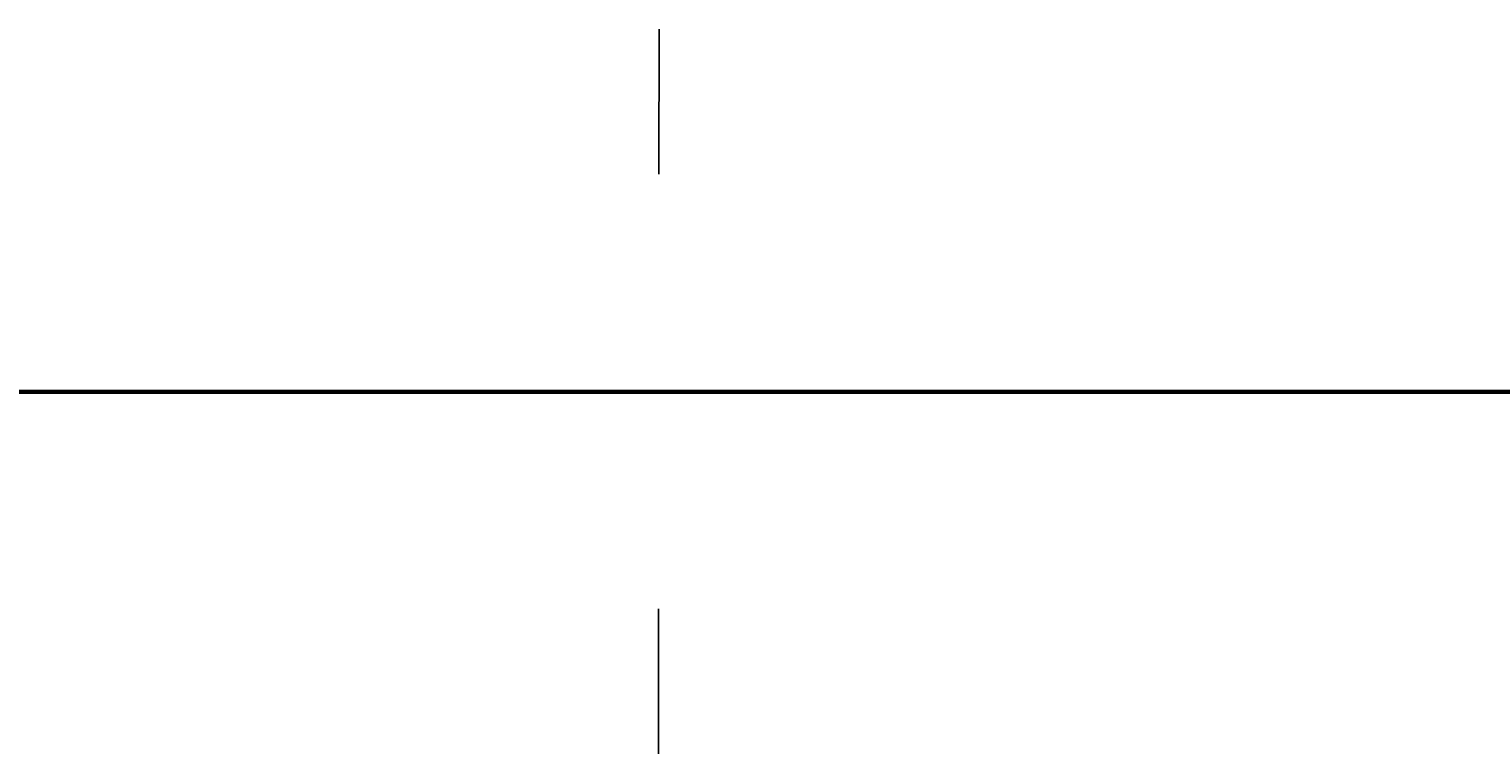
# Model space of a CAD drawing. Header units: millimetres. Extents: x -12354389001 to 271431, y -126469 to 48347.
# Tile 62 of 79: x -12327565168 to -12327230188, y -126115 to 41039. Entities that reach past the tile are written whole.
import ezdxf
from ezdxf.enums import TextEntityAlignment as Align

# ---------------------------------------------------------------- set-up
doc = ezdxf.new("R2010")
doc.units = ezdxf.units.MM
for name, pattern in [('1', [0]), ('4', [5, 3, -2]), ('BGS', [10, 0, 10])]:
    doc.linetypes.add(name, pattern=pattern)
doc.layers.get('0').update_dxf_attribs({"lineweight": 9})
doc.layers.add('00 opisy', color=7, linetype='Continuous', lineweight=25)
doc.layers.add('EBUPP', color=7, linetype='1', lineweight=30)
for name, color, linetype in [('EBUOA', 7, 'Continuous'), ('EBUPO', 5, '4'), ('EDZPD', 3, '1'), ('EDZTD', 3, 'Continuous'), ('SDROK', 7, 'Continuous'), ('SDRPK', 7, '1'), ('SZOPO', 7, 'BGS'), ('SZZPZ', 102, 'Continuous'), ('UCCOA', 6, 'Continuous'), ('UCCOO', 6, 'Continuous'), ('UCCPA', 6, '1'), ('UCCPOR', 6, '1'), ('UCCTO', 6, 'Continuous'), ('UEEOA', 1, 'Continuous'), ('UEEOO', 1, 'Continuous'), ('UEEPA', 1, '1'), ('UEEPON', 1, '1'), ('UEETO', 1, 'Continuous'), ('UGGOO', 2, 'Continuous'), ('UGGPOR', 2, '1'), ('UKKOA', 7, 'Continuous'), ('UKKOO', 1, 'Continuous'), ('UKKPA', 1, '1'), ('UKKPB', 1, '1'), ('UKKTO', 1, 'Continuous'), ('UTTOO', 2, 'Continuous'), ('UTTPO', 1, '1'), ('UTTTO', 2, 'Continuous'), ('UWWOO', 5, 'Continuous'), ('UWWPO', 5, '4'), ('UWWTO', 5, 'Continuous'), ('WUKOS', 7, 'Continuous'), ('WUKPS', 7, '1'), ('ZAKRES', 2, '1')]:
    doc.layers.add(name, color=color, linetype=linetype)
doc.styles.get("Standard").update_dxf_attribs({"font": 'arial.ttf'})

# ---------------------------------------------------------------- blocks, each defined once
blk = doc.blocks.new('BUJ')
blk.add_circle((0, 0), 0.35)
blk = doc.blocks.new('DLI')
blk.add_circle((0, 0), 0.09)
for centre, start, end in [((0, 0.750093), 30.14144, 149.85856), ((-0.713298, 0.231779), 102.145781, 221.858708), ((0.713298, 0.231779), 318.141292, 77.854219), ((-0.440797, -0.606751), 174.149498, 293.852913), ((0.440797, -0.606751), 246.147087, 5.850502)]:
    blk.add_arc(centre, 0.75, start, end)
blk = doc.blocks.new('TRA')
for p, q in [((-5.5, 2.7539), (-5.5, 1.7539)), ((-4.5, 2.7539), (-4.5, 1.7539)), ((4.5, 2.7539), (4.5, 1.7539)), ((5.5, 2.7539), (5.5, 1.7539)), ((-0.5, -2.2461), (-0.5, -3.2461)), ((0.5, -2.2461), (0.5, -3.2461))]:
    blk.add_line(p, q)
blk = doc.blocks.new('WLZ')
blk.add_circle((0, 0), 0.4)
blk = doc.blocks.new('WLD')
for p, q in [((0.75, 0.5), (-0.75, 0.5)), ((-0.75, 0.5), (-0.75, -0.5)), ((0.75, -0.5), (0.75, 0.5)), ((-0.75, -0.5), (0.75, -0.5))]:
    blk.add_line(p, q)
blk = doc.blocks.new('WLM')
for p, q in [((0.35, 0.35), (-0.35, 0.35)), ((-0.35, 0.35), (-0.35, -0.35)), ((0.35, -0.35), (0.35, 0.35)), ((-0.35, -0.35), (0.35, -0.35))]:
    blk.add_line(p, q)
blk = doc.blocks.new('SLS')
blk.add_circle((0, 0), 0.35)
blk = doc.blocks.new('LAT')
for p, q in [((0, 1.2), (0, 2)), ((-2, 0), (-1.2, 0)), ((1.2, 0), (2, 0)), ((0, -1.2), (0, -2))]:
    blk.add_line(p, q)
blk = doc.blocks.new('KRA')
for p, q in [((-0.75, -0.3571), (-0.75, 0.3571)), ((-0.75, 0.3571), (0.75, 0.3571)), ((-0.25, -0.3571), (-0.25, 0.3571)), ((0.25, -0.3571), (0.25, 0.3571)), ((0.75, 0.3571), (0.75, -0.3571)), ((0.75, -0.3571), (-0.75, -0.3571))]:
    blk.add_line(p, q)
blk = doc.blocks.new('WSP')
blk.add_circle((0, 0), 0.09)
blk = doc.blocks.new('Wrocławska 82')
at = {"layer": 'EBUPO', "linetype": '1'}
for p, q in [((-294993.67, 33890.85), (-294991.72, 33890.44)), ((-294994.67, 33884.56), (-294992.71, 33884.21))]:
    blk.add_line(p, q, dxfattribs=at)
at = {"layer": 'EBUPP', "linetype": '1'}
for p, q in [((-294998.24, 34118.26), (-294997.89, 34119.71)), ((-294997.89, 34119.71), (-294968.16, 34112.41)), ((-295003.82, 34119.63), (-294998.24, 34118.26)), ((-294990.59, 34107.48), (-295005.9, 34111.24)), ((-295007.63, 33869.96), (-294990.7, 33865.86)), ((-294997.12, 33856.75), (-295015.66, 33861.24)), ((-295001.54, 33838.5), (-294997.12, 33856.75)), ((-294999.54, 33825.22), (-295006.5, 33826.9)), ((-294999.59, 33825.02), (-294999.54, 33825.22)), ((-294996.32, 33824.22), (-294999.59, 33825.02)), ((-294996.27, 33824.43), (-294996.32, 33824.22)), ((-294989.47, 33822.78), (-294996.27, 33824.43)), ((-294995.98, 33717.09), (-294995.49, 33718.86)), ((-294995.49, 33718.86), (-294992.58, 33718.05)), ((-294987.05, 33714.63), (-295001.68, 33718.66)), ((-295000.81, 33703.33), (-294999.89, 33706.67)), ((-294999.89, 33706.67), (-294994.42, 33705.17)), ((-294994.42, 33705.17), (-294995.31, 33701.95)), ((-295005.55, 33704.64), (-295000.81, 33703.33)), ((-294995.31, 33701.95), (-294990.93, 33700.74))]:
    blk.add_line(p, q, dxfattribs=at)
blk.add_arc((-294997.1209, 33856.7495), 2.58, 166.54038, 256.57178, dxfattribs=at)
at = {"layer": 'EDZPD', "linetype": '1'}
for p, q in [((-295022.5, 34151.52), (-294988.97, 34141.91)), ((-294993.25, 33742.6), (-294987.94, 33749.22)), ((-294993.25, 33742.6), (-295015.45, 33733.75)), ((-294993.25, 33742.6), (-294999.74, 33731.05)), ((-295002.75, 33725.69), (-294999.74, 33731.05)), ((-294984.03, 33728.11), (-294999.74, 33731.05)), ((-294993.64, 33686.42), (-294984.03, 33728.11)), ((-294993.64, 33686.42), (-295005.12, 33690.17)), ((-294993.64, 33686.42), (-294994.53, 33684.73)), ((-294994.53, 33684.73), (-294995.32, 33683.17)), ((-294994.53, 33684.73), (-294994.07, 33684.55)), ((-294995.32, 33683.17), (-295002.62, 33684.61)), ((-294982.83, 33677.57), (-294995.32, 33683.17)), ((-295004, 33679.07), (-294997.78, 33679.15)), ((-294997.78, 33679.15), (-294993.91, 33677.95)), ((-294998.23, 33661.09), (-294993.91, 33677.95))]:
    blk.add_line(p, q, dxfattribs=at)
at = {"layer": 'SDRPK', "linetype": '1'}
for p, q in [((-295008.74, 34171.58), (-294995.42, 34167.69)), ((-294994.34, 34167.87), (-294989.2, 34171.15)), ((-295011.47, 34169.81), (-294999.54, 34166.21)), ((-294995.42, 34167.69), (-294994.34, 34167.87)), ((-294993.91, 34165.19), (-294992.13, 34166.44)), ((-294999.54, 34166.21), (-294995.18, 34165.13)), ((-294995.18, 34165.13), (-294993.91, 34165.19)), ((-294987.57, 34159.19), (-295003.88, 34164.16)), ((-295004.54, 34153.53), (-294990.84, 34149.59)), ((-294994.56, 34147.34), (-294983.26, 34144.12)), ((-294987.22, 34083.2), (-295009.49, 34088.55)), ((-295020.09, 33998.61), (-294998.3, 33993.18)), ((-294998.3, 33993.18), (-294919.48, 33973.86)), ((-294914.93, 33943.43), (-295031.34, 33971.7)), ((-294931.78, 33940.05), (-295016.3, 33960.57)), ((-295004.82, 33901.12), (-294946.88, 33887.19)), ((-295012.32, 33898.07), (-294945.64, 33882.04)), ((-294986.99, 33876.26), (-295058.18, 33893.68)), ((-295039.22, 33885.37), (-294998.98, 33875.89)), ((-294998.98, 33875.89), (-294994.2, 33872.09)), ((-294994.2, 33872.09), (-294979.68, 33868.52)), ((-294998.46, 33854.54), (-295002.16, 33839.29)), ((-295003.36, 33824.78), (-295000.61, 33824.08)), ((-294995.86, 33822.93), (-294987.14, 33820.7)), ((-294995.15, 33807.99), (-294985.39, 33821.23)), ((-294988.21, 33814.8), (-294995.88, 33802.88)), ((-294995.88, 33802.88), (-294995.42, 33801)), ((-294995.42, 33801), (-294995.01, 33794.31)), ((-294995.91, 33800.71), (-294995.39, 33800.42)), ((-294995.01, 33794.31), (-295014.93, 33751.74)), ((-295000.79, 33781.94), (-295005.76, 33784.63)), ((-295005.03, 33762.28), (-294995.27, 33783.11)), ((-294993.7, 33750.03), (-294982.92, 33768.5)), ((-294996.17, 33745.83), (-294993.72, 33750)), ((-294993.72, 33750), (-294993.7, 33750.03)), ((-294991.53, 33738.73), (-294995.76, 33733.67)), ((-294995.76, 33733.67), (-295000.14, 33729.04)), ((-295002.67, 33718.97), (-294999.58, 33724.44)), ((-294997.57, 33722.87), (-294990.71, 33721.83)), ((-294999.11, 33721.16), (-295001.68, 33718.66)), ((-294996.1, 33720.56), (-294999.11, 33721.16)), ((-294995.49, 33718.86), (-294996.1, 33720.56)), ((-295015.74, 33691.52), (-294997.77, 33687.93)), ((-294997.77, 33687.93), (-294986.98, 33684.01)), ((-294993.42, 33684.25), (-295000.25, 33686.16)), ((-294987.53, 33682.06), (-294993.42, 33684.25)), ((-294999.33, 33683.45), (-294994.72, 33682.3)), ((-294994.72, 33682.3), (-294988.6, 33679.56)), ((-294998.23, 33680.92), (-294990.78, 33679.2)), ((-295000.29, 33679.21), (-294994.92, 33679.96)), ((-294994.92, 33679.96), (-294990.34, 33676.44)), ((-295010.33, 33671.83), (-295000.29, 33679.21))]:
    blk.add_line(p, q, dxfattribs=at)
at = {"layer": 'SDRPK', "linetype": '4'}
for p, q in [((-295000.92, 34126.91), (-295016.84, 34130.81)), ((-295002.51, 34120.12), (-295000.92, 34126.91)), ((-294998.68, 34121.15), (-294999.1, 34119.31)), ((-294980.24, 34116.57), (-294998.68, 34121.15)), ((-294999.1, 34119.31), (-295002.51, 34120.12)), ((-295005.1, 34110.14), (-294991.97, 34106.98)), ((-294991.02, 34107.54), (-294993.47, 34104.8)), ((-294993.47, 34104.8), (-294998.09, 34085.85)), ((-294992.88, 34104.79), (-294993.4, 34102.65)), ((-294993.4, 34102.65), (-294991.87, 34102.27)), ((-294994.71, 34098.49), (-294992.91, 34098.02)), ((-294992.91, 34098.02), (-294994.24, 34093.09)), ((-294982.46, 34094.33), (-294993.17, 34097.02)), ((-295006.33, 34095.19), (-294996.67, 34092.83)), ((-294997.02, 34091.41), (-295006.84, 34093.93)), ((-294994.24, 34093.09), (-294993.82, 34092.08)), ((-294993.82, 34092.08), (-294980.48, 34088.66)), ((-294995.01, 34089.98), (-294994.13, 34090.55)), ((-294994.13, 34090.55), (-294972.56, 34085.28)), ((-294996.14, 34085.38), (-294995.01, 34089.98)), ((-294994.42, 33992.19), (-294997.81, 33978.25)), ((-294996.22, 33977.82), (-294992.83, 33991.81)), ((-294997.81, 33978.25), (-295038.14, 33988.53)), ((-294974.92, 33972.45), (-294996.22, 33977.82)), ((-295010.89, 33977.71), (-294986.26, 33971.42)), ((-295007.28, 33871.39), (-294990.31, 33867.31)), ((-295000.61, 33824.08), (-295000.29, 33825.4)), ((-295000.29, 33825.4), (-294999.6, 33825.23)), ((-295000.26, 33824), (-294999.95, 33825.32)), ((-294999.6, 33825.23), (-294999.92, 33823.92)), ((-294996.59, 33823.11), (-294996.27, 33824.43)), ((-294995.54, 33824.25), (-294996.27, 33824.43)), ((-294996.22, 33823.02), (-294995.91, 33824.34)), ((-294995.86, 33822.93), (-294995.54, 33824.25)), ((-294999.92, 33823.92), (-295000.61, 33824.08)), ((-294999.92, 33823.92), (-294996.59, 33823.11)), ((-294996.59, 33823.11), (-294995.86, 33822.93)), ((-294992.39, 33773.29), (-294999.74, 33760.36)), ((-294998.72, 33759.78), (-294991.37, 33772.71)), ((-294990.76, 33772.38), (-294998.04, 33759.53)), ((-294997, 33758.85), (-294989.68, 33771.8)), ((-294994.32, 33769.9), (-294993.29, 33769.32)), ((-294997.76, 33763.85), (-294996.73, 33763.27)), ((-294996.12, 33762.93), (-294995.04, 33762.31)), ((-294999.74, 33760.36), (-294998.72, 33759.78)), ((-294998.04, 33759.53), (-294997, 33758.85))]:
    blk.add_line(p, q, dxfattribs=at)
at = {"layer": 'SDRPK', "linetype": '1'}
for centre, radius, start, end in [((-294974.9709, 34202.8128), 58.83, 242.626779, 250.550326), ((-295003.091, 33817.265), 12.21, 271.64727, 310.56932), ((-294992.965, 33781.2529), 2.96, 16.02358, 141.14269), ((-295012.9785, 33756.9972), 20.18, 274.14464, 326.40072), ((-295002.5045, 33731.3276), 3.29, 267.81431, 315.94712), ((-294991.7997, 33716.6357), 11.02, 78.64511, 134.9118), ((-294990.7954, 33715.7607), 9.81, 60.87055, 132.87419), ((-295001.5502, 33669.2298), 16.98, 85.60848, 131.17876), ((-295002.2103, 33670.7013), 13.07, 77.26915, 145.25622), ((-295002.1371, 33671.0878), 10.58, 68.32831, 132.24478)]:
    blk.add_arc(centre, radius, start, end, dxfattribs=at)
at = {"layer": 'SZOPO', "linetype": 'BGS'}
for p, q in [((-295022.55, 34150.84), (-294994.54, 34142.76)), ((-294994.54, 34142.76), (-294952.81, 34130.7)), ((-295020.94, 33998), (-294999.16, 33992.5)), ((-294999.16, 33992.5), (-294994.96, 33991.52)), ((-294998.13, 33978.98), (-295036.23, 33988.93)), ((-295017.87, 33979.07), (-294995.14, 33973.23)), ((-294995.6, 33978.36), (-294962.11, 33969.71)), ((-294995.14, 33973.23), (-294964.01, 33965.45)), ((-294996.62, 33802.91), (-294984.96, 33821.29)), ((-294996.18, 33800.76), (-294996.62, 33802.91)), ((-295002.61, 33790.3), (-294996.18, 33800.76)), ((-294989.91, 33781.95), (-295007.59, 33750.6)), ((-294983.4, 33779.39), (-295000.19, 33750)), ((-295000.19, 33750), (-295001.23, 33748.19)), ((-294994.02, 33738.88), (-294987.85, 33750)), ((-294994.24, 33739), (-295011.38, 33735.86)), ((-294991.72, 33725.28), (-294994.48, 33724.56)), ((-294994.48, 33724.56), (-294996.98, 33723.24)), ((-294997.02, 33723.16), (-294990.57, 33722.12)), ((-294999.11, 33720.72), (-295001.41, 33718.76)), ((-294996.62, 33720.4), (-294999.11, 33720.72)), ((-294995.55, 33718.72), (-294996.62, 33720.4)), ((-294997.33, 33687.49), (-295015.47, 33691.36)), ((-294987.13, 33683.81), (-294997.33, 33687.49))]:
    blk.add_line(p, q, dxfattribs=at)
at = {"layer": 'UCCOA'}
for p in [(-294999.1152, 34046.0343), (-295006.9188, 34043.2004)]:
    blk.add_line(p, (-295000.5348, 34043.2004), dxfattribs=at)
at = {"layer": 'UCCPOR', "linetype": '1'}
for p, q in [((-294998.33, 34090.8), (-294994.25, 34108.25)), ((-294993.62, 34108.07), (-294997.56, 34091.22)), ((-294997.56, 34091.22), (-294988.18, 34088.84)), ((-294989.11, 34088.36), (-294998.33, 34090.8)), ((-294988.18, 34088.84), (-294993.49, 34059.17)), ((-294997.4, 34045.19), (-294989.11, 34088.36)), ((-294993.49, 34059.17), (-294996.56, 34045.04)), ((-295024.55, 34053.81), (-294998.28, 34047.24)), ((-294998.41, 34046.46), (-295024.74, 34053.03)), ((-294998.28, 34047.24), (-294968.02, 34040.05)), ((-294999.51, 34045.12), (-294999.22, 34046.66)), ((-294998.59, 34045.4), (-294998.41, 34046.46)), ((-294998.41, 34046.46), (-294995.45, 34045.72)), ((-294995.45, 34045.72), (-294968.21, 34039.25)), ((-294997.4, 34045.19), (-294998.59, 34045.4)), ((-294997.51, 34044.62), (-294999.51, 34045.12)), ((-294996.56, 34045.04), (-295004.23, 34009.4)), ((-295005.09, 34009.55), (-294997.51, 34044.62)), ((-294999.69, 33849.51), (-295004.03, 33850.65)), ((-295003.49, 33849.51), (-294999.92, 33848.56)), ((-295020.15, 33702.31), (-294997.11, 33694.88)), ((-294993.15, 33701.32), (-294993.96, 33697.92)), ((-294998.29, 33699.01), (-295003.43, 33700.32)), ((-294996.58, 33698.58), (-294998.29, 33699.01)), ((-294993.96, 33697.92), (-294996.58, 33698.58)), ((-294985.65, 33689.88), (-295001.59, 33694.98)), ((-294997.11, 33694.88), (-294985.21, 33691.06))]:
    blk.add_line(p, q, dxfattribs=at)
at = {"layer": 'UCCTO'}
for p, q in [((-295000.9415, 34092.0373), (-294992.8856, 34090.2517)), ((-294998.8139, 34046.1401), (-295000.4636, 34044.7524)), ((-295008.715, 34044.7524), (-295000.4636, 34044.7524)), ((-295008.1936, 33851.2416), (-294999.7251, 33851.2416)), ((-295000.27, 33849.13), (-294999.7251, 33851.2416))]:
    blk.add_line(p, q, dxfattribs=at)
at = {"layer": 'UEEPON', "linetype": '1'}
for p, q in [((-294995.11, 34168.25), (-294989.23, 34172.43)), ((-294988.91, 34172.34), (-294993.8, 34168.7)), ((-294994.49, 34162.73), (-294992.82, 34170.17)), ((-294993.8, 34168.7), (-294995.75, 34167.25)), ((-295001.94, 34168.18), (-295000.34, 34167.81)), ((-294996.53, 34167.26), (-294995.11, 34168.25)), ((-295000.34, 34167.81), (-294996.77, 34166.99)), ((-294994.24, 34166), (-294992.22, 34167.33)), ((-294998.84, 34165.65), (-294996.53, 34167.26)), ((-294995.75, 34167.25), (-294996.05, 34167.02)), ((-294996.05, 34167.02), (-294999.13, 34164.7)), ((-294996.77, 34166.99), (-294994.24, 34166)), ((-294999.44, 34165.23), (-294998.84, 34165.65)), ((-294998.92, 34164.34), (-294999.44, 34165.23)), ((-294998.92, 34164), (-294998.92, 34164.34)), ((-295001.85, 34164.22), (-294999.23, 34163.41)), ((-294992.1, 34162.14), (-294998.84, 34163.76)), ((-294999.23, 34163.41), (-294999.19, 34163.58)), ((-294999.23, 34163.41), (-294996.75, 34162.77)), ((-294996.75, 34162.77), (-294996.5, 34162.71)), ((-294996.27, 34158.07), (-294994.49, 34162.73)), ((-294996.92, 34155.38), (-294996.27, 34158.07)), ((-294997.57, 34152.65), (-294996.92, 34155.38)), ((-294997.69, 34152.16), (-294997.57, 34152.65)), ((-294998.77, 34148.71), (-294997.69, 34152.16)), ((-294999.88, 34149.76), (-295002.16, 34150.34)), ((-295002.93, 34150.16), (-294995.52, 34147.57)), ((-294996.19, 34148.66), (-294999.88, 34149.76)), ((-294995.64, 34148.5), (-294996.19, 34148.66)), ((-294993.49, 34147.87), (-294995.64, 34148.5)), ((-294996.23, 34146.75), (-295001.96, 34148.36)), ((-294988.56, 34146.42), (-294993.49, 34147.87)), ((-294995.52, 34147.57), (-294991.05, 34146.09)), ((-295001.18, 34146.94), (-294998.48, 34146.16)), ((-294996.16, 34146.73), (-294996.23, 34146.75)), ((-294994.29, 34146.19), (-294996.16, 34146.73)), ((-294998.48, 34146.16), (-294997.53, 34145.88)), ((-294990.58, 34145.13), (-294994.29, 34146.19)), ((-294997.53, 34145.88), (-294991.97, 34144.34)), ((-295001.41, 34089.08), (-294999.07, 34088.54)), ((-294999.07, 34088.54), (-294998.67, 34088.44)), ((-294998.67, 34088.44), (-294988, 34085.96)), ((-294999.45, 34086.8), (-295002.2, 34087.39)), ((-294993.36, 34085.49), (-294999.45, 34086.8)), ((-294983.39, 34083), (-294993.36, 34085.49)), ((-294991.56, 34000), (-294994.68, 33988.07)), ((-294998.32, 33988.92), (-295010.93, 33991.97)), ((-294997.68, 33989.41), (-294998.32, 33988.92)), ((-294997.09, 33988.65), (-294997.68, 33989.41)), ((-294997.09, 33988.65), (-294994.68, 33988.07)), ((-294981.36, 33984.84), (-294994.68, 33988.07)), ((-295026.96, 33894.37), (-294985.22, 33883.78)), ((-294966.2, 33878.26), (-295008.12, 33887.42)), ((-294990.93, 33877.17), (-295008.53, 33881.51)), ((-294996.5, 33806.18), (-294979.91, 33828.63)), ((-294998.17, 33803.92), (-294996.5, 33806.18)), ((-295001.18, 33799.84), (-294998.17, 33803.92)), ((-294989.38, 33747.51), (-294993.73, 33739.41)), ((-294993.73, 33739.41), (-295002.12, 33737.52)), ((-294993.99, 33738.25), (-294992.83, 33739.26)), ((-294996.29, 33737.59), (-294993.99, 33738.25)), ((-294993.99, 33738.25), (-294994.16, 33737.75)), ((-294994.12, 33737.76), (-294991.26, 33738.14)), ((-294993.08, 33737.9), (-294994.34, 33735.53)), ((-294998.86, 33737.23), (-294997.4, 33737.71)), ((-294997.4, 33737.71), (-294995.79, 33737.73)), ((-294995.79, 33737.73), (-294994.16, 33737.75)), ((-294994.16, 33737.75), (-294994.4, 33737.07)), ((-294998.86, 33737.23), (-294996.29, 33737.59)), ((-295001.89, 33736.8), (-294998.86, 33737.23)), ((-294998.86, 33737.23), (-294999.76, 33736.93)), ((-294991.98, 33737.26), (-294996.35, 33734.05)), ((-294994.4, 33737.07), (-295001.36, 33736.39)), ((-295001.36, 33736.39), (-294999.76, 33736.93)), ((-294994.34, 33735.53), (-294995.24, 33733.84)), ((-294996.89, 33733.66), (-295003.54, 33735.32)), ((-295001.78, 33735.11), (-294998.73, 33734.51)), ((-294998.73, 33734.51), (-294996.35, 33734.05)), ((-294996.89, 33733.66), (-294996.35, 33734.05)), ((-294996.35, 33734.05), (-294995.24, 33733.84)), ((-294994.49, 33723.94), (-294996.08, 33717.98)), ((-294978.53, 33719.84), (-294994.49, 33723.94)), ((-294995.88, 33719.83), (-295006.73, 33722.59)), ((-294996.22, 33717.87), (-294995.88, 33719.83)), ((-294996.08, 33717.98), (-295001.54, 33719.32)), ((-295001.46, 33719.1), (-294996.22, 33717.87)), ((-294996.08, 33717.98), (-294995.72, 33717.92)), ((-295008.92, 33694.2), (-294989.26, 33688.62)), ((-295010.84, 33693.48), (-294997.04, 33688.52)), ((-294997.04, 33688.52), (-294990.04, 33686.2)), ((-295001.18, 33685.41), (-294998.86, 33684.83)), ((-294998.86, 33684.83), (-294997.31, 33684.45)), ((-294997.31, 33684.45), (-294989.72, 33681.65))]:
    blk.add_line(p, q, dxfattribs=at)
at = {"layer": 'UEETO'}
for p, q in [((-295007.7176, 33780.5683), (-294998.9777, 33780.5683)), ((-295001.9392, 33732.1562), (-294993.9592, 33732.1562))]:
    blk.add_line(p, q, dxfattribs=at)
at = {"layer": 'UGGPOR', "linetype": '1'}
for p, q in [((-295005.2, 34148.91), (-294993.85, 34145.78)), ((-295006.67, 34147.91), (-294998.49, 34145.64)), ((-294993.85, 34145.78), (-294988.61, 34144.25)), ((-294998.49, 34145.64), (-294994.85, 34144.63)), ((-294994.85, 34144.63), (-294992.03, 34143.84))]:
    blk.add_line(p, q, dxfattribs=at)
at = {"layer": 'UKKOA'}
for p, q in [((-294997.5735, 34154.6216), (-294991.1895, 34154.6216)), ((-294993.4007, 34092.5965), (-294987.0167, 34092.5965)), ((-295001.03, 34081.17), (-294999.9336, 34081.7976)), ((-294999.9336, 34081.7976), (-294993.5497, 34081.7976)), ((-294992.54, 34042.75), (-294993.6622, 34041.8359)), ((-294999.7204, 34041.8359), (-294993.6622, 34041.8359)), ((-294996.41, 34024.04), (-294994.9906, 34024.1827)), ((-294994.9906, 34024.1827), (-294988.6067, 34024.1827)), ((-295001.6339, 33997.4277), (-294998.0465, 33997.3936)), ((-294998.0465, 33997.3936), (-294996.5482, 33997.3936)), ((-294998.02, 33868.95), (-294997.4078, 33869.5807)), ((-294997.4078, 33869.5807), (-294991.1541, 33869.5807)), ((-294999.33, 33808.61), (-295001.282, 33806.224)), ((-294996.2, 33795.61), (-294994.8708, 33793.42)), ((-294994.8708, 33793.42), (-294988.9428, 33793.42)), ((-295004.68, 33785.7597), (-294998.3612, 33785.7597)), ((-295002.6471, 33782.358), (-294999.9344, 33782.8229)), ((-294999.9344, 33782.8229), (-294993.6156, 33782.8229)), ((-294999.7511, 33771.4264), (-294999.4865, 33769.6721)), ((-294999.4865, 33769.6721), (-294993.4934, 33769.6721)), ((-294998.5329, 33732.1158), (-294992.605, 33732.1158)), ((-294996.4097, 33730.5626), (-294990.0909, 33730.5626))]:
    blk.add_line(p, q, dxfattribs=at)
at = {"layer": 'UKKPB', "linetype": '1'}
for p, q in [((-294994.09, 34172.63), (-294997.7, 34174.36)), ((-294995.11, 34174.13), (-294991.28, 34172.22)), ((-294987.85, 34169.59), (-294994.09, 34172.63)), ((-294993.84, 34164.51), (-294992.04, 34165.32)), ((-295004.45, 34159.75), (-294993.84, 34164.51)), ((-295004.54, 34159.77), (-294996.86, 34158.06)), ((-294996.86, 34158.06), (-294996.33, 34157.94)), ((-294996.33, 34157.94), (-294991.45, 34156.86)), ((-294994.46, 34124.88), (-294999.45, 34127.24)), ((-294993.97, 34124.64), (-294994.46, 34124.88)), ((-294988.52, 34122.06), (-294993.97, 34124.64)), ((-294991.4, 34121.46), (-294994.61, 34120.99)), ((-294994.61, 34120.99), (-295003.82, 34119.63)), ((-294986.32, 34095.26), (-295003.46, 34098.7)), ((-294998.22, 34084.63), (-295002.33, 34085.62)), ((-294994.62, 34083.76), (-294998.22, 34084.63)), ((-294989.12, 34082.45), (-294994.62, 34083.76)), ((-295001.11, 34080.88), (-295001.03, 34081.17)), ((-295001.03, 34081.17), (-295000.72, 34081.1)), ((-295000.72, 34081.1), (-294994.34, 34079.49)), ((-295004.6, 34066.8), (-295001.11, 34080.88)), ((-294999.42, 34079.32), (-295000.81, 34080.94)), ((-294994.34, 34079.49), (-294992.78, 34079.09)), ((-294992.6, 34042.45), (-294994.44, 34033.56)), ((-294994.44, 34033.56), (-294995.19, 34029.94)), ((-294995.19, 34029.94), (-294996.35, 34024.33)), ((-294996.35, 34024.33), (-294996.47, 34023.75)), ((-294996.47, 34023.75), (-294996.58, 34023.21)), ((-294996.16, 34023.78), (-294977.19, 34015.84)), ((-294996.58, 34023.21), (-294998.56, 34013.6)), ((-294998.56, 34013.6), (-294999.31, 34009.98)), ((-294999.31, 34009.98), (-295001.36, 34000)), ((-294980.8, 33991.92), (-295001.55, 33997.18)), ((-295002.44, 33871.05), (-294999.3, 33870.25)), ((-294999.3, 33870.25), (-294997.81, 33869.87)), ((-294997.81, 33869.87), (-294997.97, 33869.25)), ((-294997.81, 33869.87), (-294985.06, 33866.87)), ((-294998.08, 33868.66), (-294998.29, 33867.69)), ((-294994.97, 33813.76), (-294989.72, 33820.35)), ((-295023.95, 33814.08), (-294999.63, 33808.65)), ((-294995.31, 33813.33), (-294994.97, 33813.76)), ((-294999.03, 33808.65), (-294995.31, 33813.33)), ((-295002.72, 33781.97), (-294992.14, 33775.99)), ((-294996.92, 33750.07), (-294984.17, 33772.12)), ((-294996.92, 33750.07), (-294996.95, 33750)), ((-294996.95, 33750), (-294998.95, 33746.39)), ((-294992.06, 33749.69), (-294993.32, 33747.38)), ((-294993.32, 33747.38), (-295006.67, 33722.81)), ((-294998.95, 33746.39), (-294999.21, 33745.91)), ((-294999.21, 33745.91), (-295001.94, 33740.97))]:
    blk.add_line(p, q, dxfattribs=at)
at = {"layer": 'UKKTO'}
for p, q in [((-294996.2597, 34092.3136), (-294987.1941, 34092.3136)), ((-295001.01, 34081.17), (-295000.1936, 34081.4377)), ((-295000.1936, 34081.4377), (-294991.9422, 34081.4377)), ((-294996.41, 34024.04), (-294995.8102, 34024.1328)), ((-294995.8102, 34024.1328), (-294986.5817, 34024.1328)), ((-295002.04, 33997.28), (-295000.835, 33997.6186)), ((-295000.835, 33997.6186), (-294991.878, 33997.6186)), ((-294998.02, 33868.95), (-294997.381, 33869.6807)), ((-294997.381, 33869.6807), (-294988.3153, 33869.6807)), ((-295000.6065, 33818.3875), (-294991.5952, 33818.3875)), ((-294999.33, 33808.61), (-295001.1749, 33806.624)), ((-295004.6532, 33785.8597), (-294995.6419, 33785.8597)), ((-295002.97, 33782.14), (-295000.1392, 33782.373)), ((-295000.1392, 33782.373), (-294991.0735, 33782.373))]:
    blk.add_line(p, q, dxfattribs=at)
at = {"layer": 'UTTPO', "linetype": '1'}
for p, q in [((-294999.23, 34174.13), (-295002.95, 34175.38)), ((-294998.85, 34174), (-294999.23, 34174.13)), ((-294995.12, 34172.75), (-294998.85, 34174)), ((-294995.58, 34171.04), (-294995.12, 34172.75)), ((-294997.07, 34165.93), (-294995.58, 34171.04)), ((-294999.48, 34158.26), (-294997.07, 34165.93)), ((-295000.24, 34155.77), (-294999.48, 34158.26)), ((-295000.35, 34155.39), (-295000.24, 34155.77)), ((-295000.88, 34153.68), (-295000.35, 34155.39)), ((-295002.61, 34147.99), (-295000.88, 34153.68)), ((-294993.78, 34145.1), (-295002.17, 34147.6)), ((-294998.33, 34145.25), (-295003.07, 34146.67)), ((-294992.09, 34143.5), (-294998.33, 34145.25)), ((-294986.6, 34142.88), (-294993.78, 34145.1)), ((-294946.87, 34117.37), (-295012.89, 34133.94)), ((-294964.87, 34119.17), (-295018.52, 34133.12)), ((-295003.3, 34088.21), (-294981.59, 34082.39)), ((-295007.84, 34079.19), (-294992.97, 34076.8)), ((-295001.71, 33988.37), (-294990.99, 33985.44))]:
    blk.add_line(p, q, dxfattribs=at)
at = {"layer": 'UTTTO'}
blk.add_line((-295008.3272, 34079.9609), (-295000.0758, 34079.9609), dxfattribs=at)
at = {"layer": 'UWWOO'}
blk.add_line((-295002.1597, 33778.1894), (-294996.1666, 33778.1894), dxfattribs=at)
at = {"layer": 'UWWPO', "linetype": '1'}
for p, q in [((-294998.46, 34170.55), (-295010.96, 34172.65)), ((-294988.66, 34168.93), (-294998.46, 34170.55)), ((-294997.15, 34109.09), (-295001.06, 34092.26)), ((-294985.19, 34088.03), (-295001.06, 34092.26)), ((-294986.95, 33990.76), (-295024.48, 34000)), ((-294999.47, 33893.57), (-295014.91, 33897.23)), ((-294981.4, 33888.24), (-295004.37, 33893.71)), ((-294982.01, 33889.39), (-294999.47, 33893.57)), ((-295000.89, 33812.03), (-295017.55, 33815.58)), ((-294999, 33811.63), (-295000.89, 33812.03)), ((-294990.27, 33809.77), (-294999, 33811.63)), ((-294997.45, 33794.72), (-294990.09, 33809.61)), ((-294998.31, 33792.98), (-294997.45, 33794.72)), ((-295005.7, 33778.04), (-294998.31, 33792.98))]:
    blk.add_line(p, q, dxfattribs=at)
at = {"layer": 'UWWTO'}
blk.add_line((-295001.2914, 33779.8134), (-294992.4972, 33779.8134), dxfattribs=at)
at = {"layer": 'WUKPS', "linetype": '1'}
for p, q in [((-294998.31, 34175.06), (-294999.08, 34172.4)), ((-294995.43, 34174.22), (-294995.52, 34173.9)), ((-295003.06, 34171.04), (-294994.64, 34173.92)), ((-294999.11, 34132.79), (-295014.45, 34136.92)), ((-295008.61, 34136.63), (-294996.13, 34133.39)), ((-295000.02, 34134.4), (-295000.35, 34133.13)), ((-294998.09, 34133.9), (-294998.26, 34133.25)), ((-294996.15, 34133.39), (-294996.49, 34132.1)), ((-294996.13, 34133.39), (-294984.54, 34130.3)), ((-294994.22, 34132.88), (-294994.39, 34132.24)), ((-294952, 34120.44), (-294999.11, 34132.79)), ((-295000.17, 33881.36), (-295038.91, 33890.64)), ((-295029.07, 33889.59), (-294991.63, 33880.15)), ((-295000.98, 33882.51), (-295001.09, 33882.06)), ((-294999.04, 33882.02), (-294999.26, 33881.14)), ((-294997.1, 33881.53), (-294997.21, 33881.1)), ((-294986.56, 33878.06), (-295000.17, 33881.36)), ((-294995.16, 33881.04), (-294995.38, 33880.19)), ((-294993.22, 33880.56), (-294993.33, 33880.14))]:
    blk.add_line(p, q, dxfattribs=at)
at = {"layer": 'ZAKRES', "linetype": '1'}
for p, q in [((-295022.58, 34151.49), (-294952.41, 34131.44)), ((-294987.63, 33749.64), (-294993.26, 33742.59)), ((-294993.26, 33742.59), (-295015.61, 33733.65))]:
    blk.add_line(p, q, dxfattribs=at)
at = {"layer": 'EBUOA'}
for p in [(-294993.69, 33890.85), (-294994.64, 33884.55)]:
    blk.add_blockref('BUJ', p, dxfattribs=at)
at = {"layer": 'SZZPZ'}
for name, p in [('DLI', (-295001.74, 34174.61)), ('TRA', (-294995.68, 34169.21)), ('DLI', (-294999.6, 34143.25)), ('DLI', (-294993.26, 34141.25)), ('TRA', (-295006.35, 34139.22)), ('TRA', (-294989.42, 34125.18)), ('DLI', (-294996.31, 33990.8)), ('TRA', (-295004.97, 33984.65)), ('DLI', (-294999.62, 33970.48)), ('TRA', (-294997.11, 33965.18)), ('TRA', (-294993.6, 33941.06)), ('TRA', (-294992.89, 33923.51)), ('TRA', (-295002.61, 33909.52)), ('TRA', (-295006.02, 33887.89)), ('DLI', (-294996.14, 33882.48)), ('DLI', (-294993.19, 33881.69)), ('TRA', (-294994.96, 33776.12)), ('TRA', (-294995.88, 33740.26)), ('DLI', (-294996.73, 33736.86)), ('DLI', (-294997.71, 33734.71)), ('DLI', (-294999.77, 33732.83)), ('TRA', (-294990.26, 33694.36)), ('TRA', (-295003.91, 33692.11)), ('DLI', (-295000.13, 33690.55)), ('TRA', (-294992.09, 33688.42)), ('DLI', (-295001.62, 33679.19)), ('TRA', (-295000.5, 33669.98))]:
    blk.add_blockref(name, p, dxfattribs=at)
at = {"layer": 'UCCPA'}
for name, p, rotation in [('WLD', (-294993.11, 34089.82), 344.43), ('WLM', (-295000.27, 33849.13), 345.399999)]:
    blk.add_blockref(name, p, dxfattribs=dict(at, rotation=rotation))
blk.add_blockref('WLZ', (-294998.87, 34046.09), dxfattribs=at)
at = {"layer": 'UEEPA'}
for name, p, rotation in [('LAT', (-294999.09, 34163.81), 22.059998), ('WLM', (-294996.5, 34162.71), 345.629999), ('LAT', (-294997.67, 33989.69), 89.99999900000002)]:
    blk.add_blockref(name, p, dxfattribs=dict(at, rotation=rotation))
for p in [(-294999.09, 34163.81), (-294997.67, 33989.69)]:
    blk.add_blockref('SLS', p, dxfattribs=at)
at = {"layer": 'UKKPA'}
for name, p, rotation in [('KRA', (-294999.94, 34127.44), 348.13), ('WLZ', (-295001.01, 34081.17), 345.85), ('KRA', (-294999.19, 34079.21), 21.980003), ('WLZ', (-294996.41, 34024.04), 258.3)]:
    blk.add_blockref(name, p, dxfattribs=dict(at, rotation=rotation))
for p in [(-294998.02, 33868.95), (-294999.33, 33808.61), (-294996.2, 33795.61), (-294999.92, 33771.68)]:
    blk.add_blockref('WLZ', p, dxfattribs=at)
at = {"layer": 'WUKOS'}
for p in [(-294993.22, 34150.5), (-294993.95, 34147.38), (-294994.09, 34146.89), (-294995.12, 34143.61), (-294994.26, 34133.09), (-294999.91, 34127.4), (-294993.11, 34097.83), (-294996.83, 34092.99), (-294999.25, 34079.18), (-294997.2, 33989.83), (-294996.18, 33984.89), (-294996.14, 33977.82), (-294997.97, 33974.44), (-294999.9, 33970.3), (-294998.49, 33963.64), (-294998.45, 33956.39), (-294993.78, 33890.81), (-294994.74, 33884.55), (-294998.11, 33879.11), (-294998.21, 33878.78), (-294999.07, 33876.1), (-294999.11, 33875.69), (-294994.11, 33872.25), (-294994.25, 33871.81), (-295000.61, 33824.25), (-294995.61, 33823.09), (-294995.8, 33822.68), (-294997, 33803.04), (-294995.81, 33800.72), (-294999.98, 33760.36), (-294996.94, 33758.61), (-294996.29, 33745.95), (-294994.41, 33739.24), (-294999.75, 33690.57), (-295000.14, 33679.01)]:
    blk.add_blockref('WSP', p, dxfattribs=at)
at = {"layer": 'EDZTD', "oblique": 15}
blk.add_text('253/2', height=2.5, dxfattribs=at).set_placement((-295008.58, 33660.54), align=Align.TOP_LEFT)
at = {"layer": 'SDROK', "oblique": 15}
for s, rotation, p in [('ch.bet.', 343.21, (-295003.98, 34165.55)), ('żwir', 346.48, (-294993.35, 33895.51)), ('asf.', 345.92, (-295003.46, 33873.52)), ('bet.', 346.39, (-295002.75, 33869.06)), ('asf.', 64.92001, (-294999.36, 33788.39)), ('bet.', 21.93001, (-294996.25, 33724.73)), ('bet.', 335.82, (-294993.68, 33682.72)), ('asf.', 347.06, (-294997.39, 33681.35))]:
    blk.add_text(s, height=1.5, rotation=rotation, dxfattribs=at).set_placement(p)
for s, p in [('asf.', (-295001.14, 34100.66)), ('asf.', (-294997.61, 34059.17)), ('asf.', (-294999.85, 33815.26)), ('wyw.', (-295005.07, 33780))]:
    blk.add_text(s, height=1.5, dxfattribs=at).set_placement(p)
at = {"layer": 'UCCOA', "oblique": 15}
for s, p in [('c', (-294994.12, 34088.96)), ('c', (-294998.26, 34047.5)), ('212.24', (-295003.42, 34043.33)), ('c', (-295000.82, 33850.01)), ('210.42', (-295008.23, 33849.39)), ('209.78', (-295008.21, 33700.22))]:
    blk.add_text(s, height=1.8, dxfattribs=at).set_placement(p)
blk.add_text('214.07', height=1.8, dxfattribs=at).set_placement((-294999.89, 34045.6), align=Align.TOP_RIGHT)
at = {"layer": 'UCCOO', "oblique": 15}
for s, rotation, p in [('c.o', 77.74, (-294996.99, 34093.93)), ('c.o', 77.74, (-294994.45, 34055.61)), ('c.o', 77.85999, (-295000.9, 34025.72)), ('cA', 345.77, (-294998.82, 33697.71)), ('c.o', 342.26, (-295000.01, 33694.75))]:
    blk.add_text(s, height=1.8, rotation=rotation, dxfattribs=at).set_placement(p)
at = {"layer": 'UCCTO', "oblique": 15}
for s, rotation, p in [('1-1.2/27', 76.34522, (-294998.62, 34093.57)), ('1-1.2/27', 82.07925, (-294996.65, 34054.35)), ('1-1.2/25', 346.35709, (-295005.87, 34050.06)), ('1-1.1/44', 79.74319, (-295002.45, 34025.81))]:
    blk.add_text(s, height=1.5, rotation=rotation, dxfattribs=at).set_placement(p, align=Align.TOP_LEFT)
blk.add_text('921d-3-3', height=1.5, rotation=347.50247, dxfattribs=at).set_placement((-294992.25, 34090.62), align=Align.RIGHT)
blk.add_text('921d-3-2', height=1.5, dxfattribs=at).set_placement((-294999.93, 34046.75), align=Align.TOP_RIGHT)
blk.add_text('971b-1-11', height=1.5, dxfattribs=at).set_placement((-294999.19, 33851.74), align=Align.RIGHT)
at = {"layer": 'UEEOA', "oblique": 15}
blk.add_text('e', height=1.8, dxfattribs=at).set_placement((-294996.16, 34162.88), align=Align.TOP_LEFT)
at = {"layer": 'UEEOO', "oblique": 15}
for s, rotation, p in [('eNA', 34.88999, (-294995.9, 34168.96)), ('eNA', 36.64999, (-294999.04, 34164.76)), ('eNA', 76.52999, (-294998.52, 34155.6)), ('eNA', 343.69, (-294995.92, 34149.6)), ('eNA', 343.8, (-295005.47, 34148.93)), ('eW', 344.04, (-294998.02, 34148.26)), ('eNA', 347.02, (-295001.13, 34090.02)), ('eNA', 347.85, (-295001.29, 34086.65)), ('eNA', 53.53001, (-294997.75, 33804.28)), ('eWA', 18.44, (-295001.69, 33737.24)), ('eWA', 349.02, (-295001.96, 33736.14))]:
    blk.add_text(s, height=1.8, rotation=rotation, dxfattribs=at).set_placement(p, align=Align.TOP_LEFT)
blk.add_text('215.41', height=1.8, dxfattribs=at).set_placement((-294995.74, 34164.48), align=Align.TOP_LEFT)
at = {"layer": 'UEETO', "oblique": 15}
for s, rotation, p in [('1-1.1/66', 347.66552, (-294998.99, 34089.52)), ('1-1.1/44', 347.82891, (-295007.73, 33888.17)), ('1-1.2/73', 52.21829, (-294999.89, 33800.93)), ('1-2.2/9', 21.60418, (-294999.52, 33738.02)), ('1-2.2/10', 350.26021, (-294999.69, 33735.64))]:
    blk.add_text(s, height=1.5, rotation=rotation, dxfattribs=at).set_placement(p, align=Align.TOP_LEFT)
blk.add_text('971b-1-13', height=1.5, dxfattribs=at).set_placement((-295007.58, 33781.07))
blk.add_text('971b-3-1', height=1.5, dxfattribs=at).set_placement((-295001.81, 33734.16), align=Align.TOP_LEFT)
at = {"layer": 'UGGOO', "oblique": 15}
blk.add_text('gA140', height=1.8, rotation=344.41, dxfattribs=at).set_placement((-294999.99, 34145.62))
at = {"layer": 'UKKOA', "oblique": 15}
for s, p in [('215.74', (-294986.1, 34165.68)), ('215.42', (-294990.55, 34155.22)), ('214.12', (-294993.02, 34042.44)), ('212.05', (-294989.45, 33731.16)), ('209.33', (-294989.48, 33729.81))]:
    blk.add_text(s, height=1.8, dxfattribs=at).set_placement(p, align=Align.RIGHT)
for s, p in [('212.45', (-294994.07, 34154.66)), ('k', (-295001.77, 34082.39)), ('ndo.', (-294999.28, 34081.94)), ('212.57', (-294996.52, 34041.92)), ('214.07', (-294994.83, 34026.58)), ('k', (-294997.3, 34025.57)), ('211.86', (-294994.95, 34025.06)), ('-', (-294997.89, 33999.79)), ('210.97', (-294998.85, 33998.12)), ('k', (-294999.02, 33869.17)), ('k', (-294999.83, 33810.24)), ('210.30', (-295004.14, 33807.23)), ('k', (-294996.06, 33796.99)), ('211.97', (-294994.71, 33795.82)), ('ndo.', (-294994.18, 33794.56)), ('ndo.', (-295004, 33785.75)), ('210.07', (-295000.01, 33782.87)), ('k', (-295001.04, 33772.97)), ('211.94', (-294999.33, 33772.07)), ('zasyp.', (-294999.59, 33770.83)), ('k', (-295002.37, 33742.41)), ('210.25', (-295006.7, 33741.74)), ('209.45', (-294995.32, 33733.16))]:
    blk.add_text(s, height=1.8, dxfattribs=at).set_placement(p, align=Align.TOP_LEFT)
for rotation, p in [(334.63175, (-294994.66, 34126.07)), (51.4791, (-294995.84, 33814.64)), (61.06999, (-295000.2, 33746.9))]:
    blk.add_text('k', height=1.8, rotation=rotation, dxfattribs=at).set_placement(p, align=Align.TOP_LEFT)
for s, p in [('214.58', (-294986.37, 34095)), ('212.05', (-295000.64, 33808.62)), ('211.93', (-294991.96, 33734.52))]:
    blk.add_text(s, height=1.8, dxfattribs=at).set_placement(p, align=Align.TOP_RIGHT)
for s, p in [('214.05', (-294999.77, 34082.4)), ('212.65', (-294997.25, 33870.18)), ('212.37', (-295004.52, 33786.36)), ('212.27', (-294999.77, 33783.42))]:
    blk.add_text(s, height=1.8, dxfattribs=at).set_placement(p)
at = {"layer": 'UKKOO', "oblique": 15}
for s, rotation, p in [('kA900/1350', 334.51, (-294995.88, 34174.48)), ('212.23', 347.48, (-294993.93, 34158.65)), ('k150', 8.38, (-294995.35, 34121.96)), ('kA', 348.65, (-295002.78, 34099.64)), ('k250', 346.5, (-294997.88, 34085.65)), ('k350', 78.29999, (-294995.7, 34033.56)), ('k350', 78.36999, (-294999.67, 34013.99)), ('k150', 345.72, (-295002.68, 33872.44))]:
    blk.add_text(s, height=1.8, rotation=rotation, dxfattribs=at).set_placement(p, align=Align.TOP_LEFT)
at = {"layer": 'UKKTO', "oblique": 15}
for s, rotation, p in [('1-1.3/93', 335.08255, (-294994.66, 34126.07)), ('1-1.2/51', 10.15495, (-294999.59, 34121.23)), ('1-1.1/152', 351.17962, (-295004.16, 34099.79)), ('1-1.1/153', 345.15752, (-294994.89, 34084.84)), ('1-1.1/154', 347.82785, (-294995.68, 34079.51)), ('1-1.1/168', 78.87081, (-294994.84, 34036.78)), ('1-1.1/167', 78.08334, (-294998.99, 34016.87)), ('1-1.1/10', 347.7252, (-295006.54, 33873.03)), ('1-1.1/178', 50.93069, (-294995.84, 33814.64)), ('1-1.1/134', 62.68952, (-295000.53, 33745.62))]:
    blk.add_text(s, height=1.5, rotation=rotation, dxfattribs=at).set_placement(p, align=Align.TOP_LEFT)
for s, p in [('921d-3-14', (-294986.66, 34094.31)), ('971b-1-32', (-294991.06, 33820.39)), ('971b-1-31', (-295000.64, 33808.62))]:
    blk.add_text(s, height=1.5, dxfattribs=at).set_placement(p, align=Align.TOP_RIGHT)
for s, p in [('921d-3-8', (-295000.06, 34081.94)), ('921d-3-36', (-294995.68, 34024.63)), ('971b-1-59', (-295000.7, 33998.12)), ('971b-1-48', (-295010.49, 33874.18)), ('971b-1-47', (-294997.25, 33870.18)), ('971b-1-23', (-295004.52, 33786.36)), ('971b-1-24', (-295000.01, 33782.87))]:
    blk.add_text(s, height=1.5, dxfattribs=at).set_placement(p)
at = {"layer": 'UTTOO', "oblique": 15}
for rotation, p in [(341.44, (-294999.83, 34174.52)), (72.98999, (-294999.61, 34155.59))]:
    blk.add_text('t', height=1.8, rotation=rotation, dxfattribs=at).set_placement(p)
at = {"layer": 'UTTTO', "oblique": 15}
for s, rotation, p in [('1-1.2/36', 346.95436, (-295004.55, 34089.42)), ('1-1.1/33', 348.90628, (-295004.34, 33989.94))]:
    blk.add_text(s, height=1.5, rotation=rotation, dxfattribs=at).set_placement(p, align=Align.TOP_LEFT)
blk.add_text('921d-3-2', height=1.5, dxfattribs=at).set_placement((-295008.19, 34080.46))
at = {"layer": 'UWWOO', "oblique": 15}
for s, rotation, p in [('wA65', 76.22332, (-294998.53, 34103.58)), ('wA', 347.99, (-295001.48, 33812.42)), ('wA', 63.69298, (-294997.94, 33794.15))]:
    blk.add_text(s, height=1.8, rotation=rotation, dxfattribs=at).set_placement(p)
for s, p in [('212.17', (-295002, 33778.79)), ('210.27', (-295002.43, 33777.55))]:
    blk.add_text(s, height=1.8, dxfattribs=at).set_placement(p)
at = {"layer": 'UWWTO', "oblique": 15}
for s, rotation, p in [('1-1.2/31', 77.22454, (-295000.4, 34099.93)), ('1-1.2/34', 351.47741, (-295005.29, 33814.03)), ('1-1.1/67', 65.33619, (-295000.49, 33790.72))]:
    blk.add_text(s, height=1.5, rotation=rotation, dxfattribs=at).set_placement(p, align=Align.TOP_LEFT)
blk.add_text('971b-1-14', height=1.5, dxfattribs=at).set_placement((-295001.16, 33780.31))
at = {"layer": 'WUKOS', "oblique": 15}
for s, rotation, p in [('215.47', 343.72, (-295002.95, 34170.71)), ('215.43', 343.72, (-295003.86, 34169.16)), ('215.31', 343.06, (-295005.2, 34158.51)), ('215.19', 344.07, (-295006.32, 34154.15)), ('215.21', 344.07, (-295006.66, 34153.13)), ('215.32', 333.82, (-295007.4, 34152.04)), ('215.41', 344.08, (-294993.8, 34147.3)), ('215.52', 344.08, (-294994.28, 34146.37)), ('215.58', 343.91, (-294995.27, 34143.3)), ('213.88', 347.18, (-295003.59, 33994.73)), ('213.72', 345.22, (-294996.46, 33976.68)), ('213.67', 345.02, (-294996.92, 33974.49)), ('212.68', 345.45, (-295001.99, 33880.18)), ('212.63', 346.6, (-295002.51, 33878.96)), ('212.53', 347.88, (-295002.99, 33877.15)), ('212.56', 346.01, (-295003.44, 33875.75)), ('212.48', 346, (-294993.8, 33872.38)), ('212.52', 346.22, (-294994.48, 33870.75)), ('212.68', 346.03, (-294995.01, 33867.18)), ('212.38', 346.17, (-294995.57, 33822.99)), ('212.28', 347.87, (-294996.2, 33821.72)), ('211.71', 351.31, (-295002.2, 33682.92)), ('211.77', 352.45, (-295002.61, 33680.65))]:
    blk.add_text(s, height=1.8, rotation=rotation, dxfattribs=at).set_placement(p)
for s, p in [('215.32', (-295001.24, 34135.07)), ('215.40', (-294993.93, 34133.23)), ('214.62', (-294999.44, 34127.87)), ('214.79', (-295002.05, 34125.27)), ('214.76', (-295003.15, 34120.15)), ('214.69', (-295004.76, 34104.31)), ('214.86', (-294997.38, 34096.82)), ('214.33', (-294996.34, 34093.12)), ('214.27', (-295007.19, 34081.75)), ('214.24', (-295008.11, 34078.01)), ('213.93', (-294998.98, 34077.69)), ('213.76', (-294994.68, 34002.58)), ('214.18', (-294996.92, 33989.25)), ('213.88', (-295000.55, 33984.97)), ('213.69', (-294999.17, 33970.71)), ('213.08', (-295002.74, 33962.73)), ('212.93', (-294997.94, 33956.41)), ('213.12', (-294997.75, 33889.76)), ('213.26', (-294998.97, 33884.53)), ('212.66', (-295006.66, 33871.94)), ('212.43', (-295008.08, 33811.48)), ('212.05', (-295001.23, 33803.08)), ('211.89', (-294995.5, 33800.95)), ('212.27', (-295007.88, 33799.84)), ('212.28', (-295006.58, 33789.14)), ('212.17', (-295003.45, 33776.24)), ('212.11', (-295007.02, 33771.6)), ('211.96', (-295007.78, 33766.57)), ('211.37', (-295004.05, 33759.41)), ('211.39', (-295000.8, 33757.39)), ('211.60', (-295006.79, 33750.65)), ('211.60', (-295005.68, 33748.03)), ('211.65', (-294995.55, 33745.91)), ('211.86', (-294998.04, 33739.44)), ('211.62', (-295004.28, 33737.92)), ('212.08', (-295006.24, 33722.81)), ('212.20', (-295008.4, 33694.78)), ('211.65', (-294999, 33691.1)), ('211.87', (-295001.08, 33686.46)), ('211.13', (-295000.28, 33677.65)), ('210.89', (-295004.34, 33674.8)), ('210.50', (-295004.67, 33665.61))]:
    blk.add_text(s, height=1.8, dxfattribs=at).set_placement(p)

msp = doc.modelspace()

# ---------------------------------------------------------------- block references
at = {"layer": '00 opisy', "color": 7, "ltscale": 0.5, "xscale": 41788.44072896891, "zscale": 41788.44072896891}
msp.add_blockref('Wrocławska 82', (72579.819, -76527.721), dxfattribs=at)

doc.saveas('drawing.dxf')
